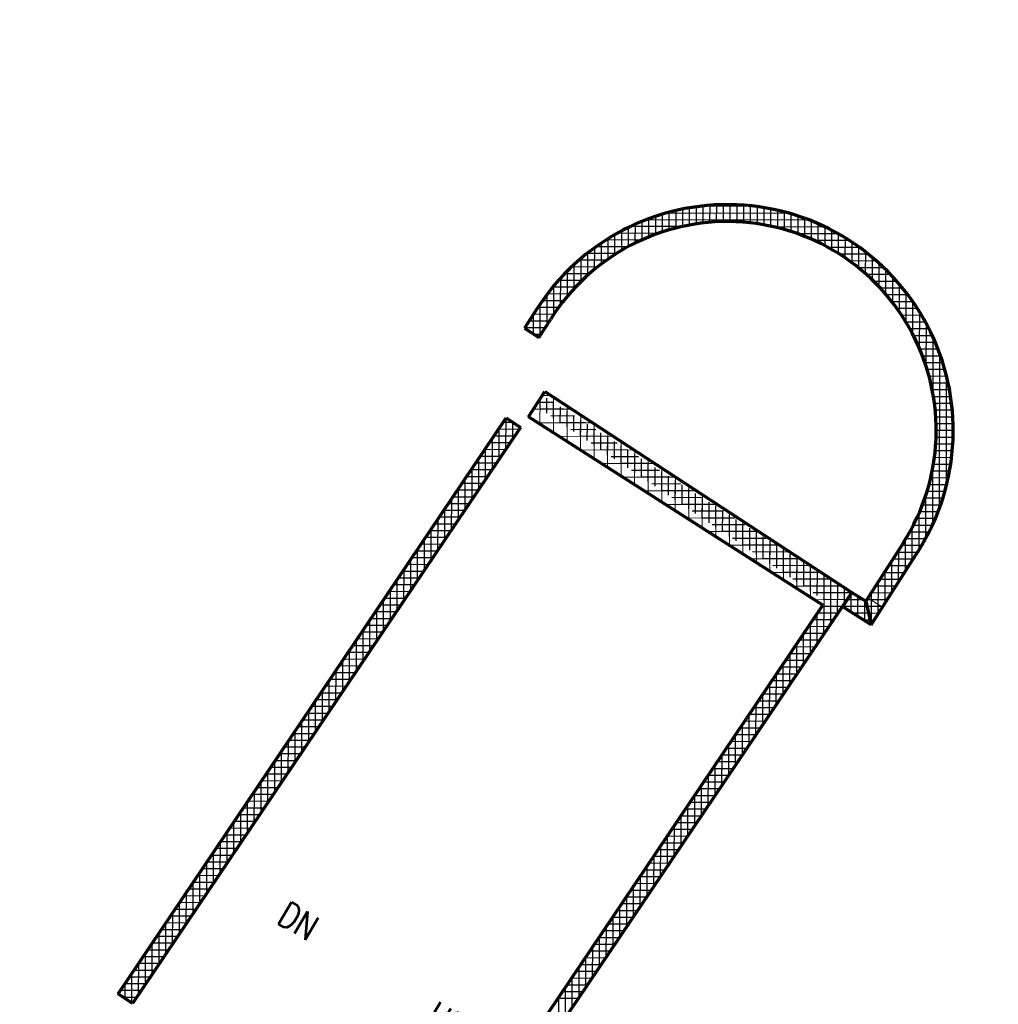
# Model space of a CAD drawing. Header units: millimetres. Extents: x 98667 to 994031, y -2704 to 533009.
# Tile 199 of 256: x 614478 to 625942, y 384505 to 396042. Entities that reach past the tile are written whole.
import ezdxf

# ---------------------------------------------------------------- set-up
doc = ezdxf.new("R2010")
doc.units = ezdxf.units.MM
for name, pattern in [('AP03000E0$0$HIDDEN', [9.525, 6.35, -3.175]), ('AP03000E0$0$HIDDENX2', [19.05, 12.7, -6.35]), ('sp00000g0$0$CENTER', [50.8, 31.75, -6.35, 6.35, -6.35])]:
    doc.linetypes.add(name, pattern=pattern)
for name, color, linetype, lineweight in [('A-ANNO-TARG', 4, 'Continuous', 30), ('A-GLAZ-PRHT-2', 1, 'Continuous', 15), ('A-WALL-FULL', 6, 'Continuous', 70), ('A-WALL-PATT', 5, 'Continuous', 15), ('AP03000E0$0$A-FLOR-EDGE', 1, 'AP03000E0$0$HIDDENX2', 15), ('AP03000E0$0$A-WALL-FNSH', 1, 'Continuous', 15)]:
    doc.layers.add(name, color=color, linetype=linetype, lineweight=lineweight)
doc.layers.add('A-WALL-PATT-50', color=5, linetype='Continuous')
doc.layers.add('sp00000g0$0$S-GRID', color=1, linetype='sp00000g0$0$CENTER')
doc.layers.add('AP03000E0$0$A-Slab Edge Guide', color=55, linetype='Continuous', lineweight=15, plot=False)
doc.styles.add('SOM-TEXT', font='SIMPLEX.shx', dxfattribs={"width": 0.8})

msp = doc.modelspace()

# ---------------------------------------------------------------- linework, layer by layer
at = {"layer": 'A-GLAZ-PRHT-2', "color": 251}
msp.add_line((624416, 389265), (624585, 389157), dxfattribs=at)
at = {"layer": 'A-WALL-FULL', "color": 251}
for p, q in [((620534, 392647), (620392, 392426)), ((620560, 392319), (620700, 392534)), ((620392, 392426), (620560, 392319)), ((620438, 391387), (620630, 391687)), ((620630, 391687), (624228, 389332)), ((615633, 384626), (620179, 391375)), ((620179, 391375), (620344, 391264)), ((623887, 389182), (620438, 391387)), ((620344, 391264), (615798, 384514)), ((624834, 389918), (624392, 389227)), ((624453, 388951), (625003, 389813)), ((624228, 389332), (620369, 383604)), ((624120, 389164), (624228, 389332)), ((624228, 389332), (624392, 389227)), ((620092, 383550), (623887, 389182)), ((624453, 388951), (624120, 389164)), ((624392, 389227), (624453, 388951)), ((624392, 389227), (624453, 388951)), ((615798, 384514), (615633, 384626))]:
    msp.add_line(p, q, dxfattribs=at)
for centre, radius, start, end in [((622768, 391229), 2646, 327.5886, 147.608), ((622769, 391230), 2446, 327.5672, 147.7735)]:
    msp.add_arc(centre, radius, start, end, dxfattribs=at)
at = {"layer": 'A-WALL-PATT', "color": 251, "linetype": 'Continuous'}
for p, q in [((622485, 393660), (622485, 393860)), ((622643, 393673), (622644, 393872)), ((622802, 393676), (622803, 393875)), ((622961, 393669), (622962, 393868)), ((622008, 393555), (622009, 393764)), ((622167, 393601), (622168, 393806)), ((622326, 393636), (622326, 393838)), ((623113, 393853), (622438, 393855)), ((623120, 393651), (623120, 393852)), ((623278, 393623), (623279, 393825)), ((623437, 393583), (623438, 393789)), ((621690, 393425), (621691, 393646)), ((623735, 393692), (621815, 393697)), ((621849, 393497), (621850, 393711)), ((623596, 393532), (623596, 393742)), ((623754, 393469), (623755, 393684)), ((621960, 393538), (621479, 393540)), ((621531, 393340), (621532, 393569)), ((624070, 393533), (623591, 393534)), ((623913, 393392), (623913, 393615)), ((624071, 393301), (624072, 393532)), ((621372, 393238), (621373, 393477)), ((624230, 393192), (624230, 393435)), ((621213, 393118), (621214, 393370)), ((621603, 393381), (621229, 393382)), ((624319, 393373), (623947, 393374)), ((624388, 393064), (624389, 393321)), ((621350, 393223), (621029, 393223)), ((621054, 392974), (621055, 393245)), ((624518, 393214), (624199, 393215)), ((624546, 392911), (624547, 393188)), ((621151, 393064), (620863, 393065)), ((620895, 392802), (620896, 393099)), ((624684, 393055), (624398, 393055)), ((624705, 392726), (624705, 393031)), ((620987, 392906), (620722, 392907)), ((620735, 392590), (620736, 392924)), ((624824, 392895), (624560, 392896)), ((624863, 392495), (624864, 392845)), ((620576, 392343), (620577, 392712)), ((620851, 392748), (620602, 392748)), ((624943, 392736), (624696, 392737)), ((620735, 392589), (620497, 392590)), ((625021, 392187), (625022, 392616)), ((625045, 392577), (624811, 392578)), ((620633, 392431), (620395, 392431)), ((620417, 392410), (620418, 392466)), ((625132, 392418), (624907, 392419)), ((625205, 392259), (624988, 392260)), ((625178, 391657), (625180, 392318)), ((625267, 392100), (625055, 392101)), ((625316, 391942), (625110, 391942)), ((625356, 391783), (625152, 391783)), ((625334, 390582), (625337, 391862)), ((620573, 391301), (620574, 391596)), ((620707, 391637), (620599, 391637)), ((620732, 391200), (620733, 391620)), ((625384, 391624), (625183, 391624)), ((620950, 391477), (620502, 391479)), ((620890, 391098), (620891, 391516)), ((625404, 391465), (625204, 391466)), ((620260, 391321), (620143, 391321)), ((620255, 391132), (620256, 391323)), ((621049, 390997), (621050, 391412)), ((620096, 390895), (620097, 391253)), ((621194, 391318), (620544, 391320)), ((621207, 390896), (621208, 391309)), ((625413, 391306), (625214, 391307)), ((620275, 391162), (620036, 391162)), ((621437, 391159), (620793, 391160)), ((621366, 390794), (621367, 391205)), ((621524, 390693), (621525, 391101)), ((625413, 391148), (625214, 391148)), ((620169, 391003), (619929, 391004)), ((619936, 390658), (619937, 391016)), ((621681, 390999), (621043, 391001)), ((621682, 390592), (621684, 390997)), ((625403, 390989), (625204, 390989)), ((621841, 390490), (621842, 390894)), ((619777, 390422), (619778, 390779)), ((620062, 390845), (619823, 390845)), ((621924, 390840), (621292, 390841)), ((621999, 390389), (622001, 390790)), ((625174, 390127), (625176, 390789)), ((625384, 390830), (625183, 390831)), ((619955, 390686), (619716, 390687)), ((622168, 390680), (621541, 390682)), ((622158, 390288), (622159, 390686)), ((625355, 390671), (625151, 390672)), ((619849, 390528), (619609, 390529)), ((619618, 390185), (619619, 390543)), ((622412, 390521), (621790, 390523)), ((622316, 390186), (622317, 390582)), ((625315, 390513), (625108, 390513)), ((622475, 390085), (622476, 390479)), ((619458, 389948), (619459, 390306)), ((619742, 390369), (619502, 390370)), ((622655, 390361), (622040, 390363)), ((622633, 389984), (622634, 390375)), ((625265, 390354), (625054, 390355)), ((619635, 390211), (619396, 390212)), ((622899, 390202), (622289, 390204)), ((622792, 389882), (622793, 390271)), ((622950, 389781), (622951, 390168)), ((625204, 390196), (624986, 390196)), ((625014, 389831), (625015, 390261)), ((619528, 390053), (619289, 390053)), ((619299, 389712), (619300, 390069)), ((623109, 389679), (623110, 390064)), ((623142, 390043), (622538, 390044)), ((623267, 389578), (623268, 389960)), ((624855, 389580), (624856, 389953)), ((625130, 390037), (624905, 390038)), ((619139, 389475), (619140, 389833)), ((619422, 389894), (619182, 389895)), ((623386, 389883), (622788, 389885)), ((623426, 389477), (623427, 389856)), ((625043, 389879), (624809, 389879)), ((619315, 389736), (619075, 389736)), ((623629, 389724), (623037, 389725)), ((623584, 389375), (623585, 389753)), ((624944, 389720), (624708, 389721)), ((618980, 389238), (618981, 389596)), ((623743, 389274), (623744, 389649)), ((624695, 389331), (624696, 389703)), ((619208, 389577), (618969, 389578)), ((623873, 389564), (623286, 389566)), ((623900, 388845), (623902, 389545)), ((624843, 389562), (624607, 389562)), ((618821, 389001), (618822, 389360)), ((619102, 389419), (618862, 389419)), ((624117, 389405), (623536, 389406)), ((624060, 389081), (624061, 389442)), ((624742, 389403), (624505, 389404)), ((624536, 389081), (624537, 389453)), ((618995, 389260), (618755, 389261)), ((624170, 389246), (623785, 389247)), ((624363, 389245), (624173, 389246)), ((624218, 389101), (624219, 389317)), ((624219, 389318), (624219, 389338)), ((624640, 389245), (624404, 389245)), ((624377, 389000), (624377, 389236)), ((618888, 389102), (618648, 389102)), ((618661, 388765), (618662, 389123)), ((624064, 389088), (623824, 389088)), ((624423, 389087), (624240, 389087)), ((624539, 389086), (624423, 389087)), ((618781, 388943), (618542, 388944)), ((623957, 388929), (623717, 388930)), ((623741, 388608), (623742, 388967)), ((618675, 388785), (618435, 388786)), ((618502, 388528), (618503, 388886)), ((623581, 388372), (623582, 388730)), ((623850, 388771), (623610, 388771)), ((618568, 388626), (618328, 388627)), ((618342, 388291), (618343, 388650)), ((623743, 388612), (623503, 388613)), ((618461, 388468), (618221, 388469)), ((623637, 388454), (623396, 388454)), ((623422, 388135), (623423, 388494)), ((618183, 388055), (618184, 388413)), ((618355, 388310), (618115, 388310)), ((623263, 387898), (623264, 388257)), ((623530, 388295), (623290, 388296)), ((618248, 388151), (618008, 388152)), ((618024, 387818), (618025, 388177)), ((623423, 388137), (623183, 388137)), ((618141, 387993), (617901, 387993)), ((623316, 387978), (623076, 387979)), ((623103, 387662), (623104, 388021)), ((617864, 387581), (617865, 387940)), ((618034, 387834), (617794, 387835)), ((622944, 387425), (622945, 387784)), ((623210, 387820), (622969, 387821)), ((617928, 387676), (617688, 387676)), ((617705, 387345), (617706, 387703)), ((623103, 387661), (622863, 387662)), ((617821, 387517), (617581, 387518)), ((622784, 387189), (622785, 387547)), ((617545, 387108), (617546, 387467)), ((622996, 387503), (622756, 387504)), ((617714, 387359), (617474, 387359)), ((622625, 386952), (622626, 387311)), ((622889, 387345), (622649, 387345)), ((617608, 387200), (617367, 387201)), ((617386, 386871), (617387, 387230)), ((622783, 387186), (622542, 387187)), ((622466, 386716), (622467, 387074)), ((617227, 386635), (617228, 386993)), ((617501, 387042), (617261, 387043)), ((622676, 387028), (622435, 387028)), ((617394, 386883), (617154, 386884)), ((622306, 386479), (622307, 386838)), ((622569, 386869), (622329, 386870)), ((617287, 386725), (617047, 386726)), ((617067, 386398), (617068, 386757)), ((622462, 386711), (622222, 386711)), ((622147, 386242), (622148, 386601)), ((616908, 386161), (616909, 386520)), ((617181, 386566), (616940, 386567)), ((622355, 386552), (622115, 386553)), ((617074, 386408), (616834, 386409)), ((621987, 386006), (621988, 386365)), ((622249, 386394), (622008, 386394)), ((616967, 386250), (616727, 386250)), ((616748, 385925), (616749, 386284)), ((622142, 386235), (621902, 386236)), ((616589, 385688), (616590, 386047)), ((616861, 386091), (616620, 386092)), ((622035, 386077), (621795, 386078)), ((621828, 385769), (621829, 386128)), ((616754, 385933), (616513, 385933)), ((621928, 385918), (621688, 385919)), ((616430, 385451), (616431, 385810)), ((621669, 385533), (621670, 385892)), ((616647, 385774), (616407, 385775)), ((621822, 385760), (621581, 385761)), ((616270, 385214), (616271, 385574)), ((616540, 385616), (616300, 385616)), ((621715, 385601), (621475, 385602)), ((621509, 385296), (621510, 385655)), ((616434, 385457), (616193, 385458)), ((621608, 385443), (621368, 385444)), ((616111, 384978), (616112, 385337)), ((621350, 385060), (621351, 385418)), ((616327, 385299), (616086, 385300)), ((621501, 385285), (621261, 385285)), ((615951, 384741), (615952, 385101)), ((616220, 385140), (615980, 385141)), ((621395, 385126), (621154, 385127)), ((621190, 384823), (621191, 385182)), ((616114, 384982), (615873, 384983)), ((615792, 384518), (615793, 384864)), ((621031, 384586), (621032, 384945)), ((621288, 384968), (621047, 384968)), ((616007, 384823), (615766, 384824)), ((621181, 384809), (620941, 384810)), ((615900, 384665), (615659, 384666)), ((621074, 384651), (620834, 384651)), ((620872, 384350), (620872, 384709)), ((615633, 384626), (615633, 384627))]:
    msp.add_line(p, q, dxfattribs=at)
at = {"layer": 'A-WALL-PATT-50', "color": 251, "linetype": 'Continuous'}
for p, q in [((622485, 393660), (622485, 393860)), ((622564, 393668), (622565, 393867)), ((622643, 393673), (622644, 393872)), ((622723, 393676), (622723, 393875)), ((622802, 393676), (622803, 393875)), ((622882, 393674), (622882, 393873)), ((622961, 393669), (622962, 393868)), ((623040, 393661), (623041, 393861)), ((622008, 393555), (622009, 393764)), ((623499, 393772), (622051, 393776)), ((622088, 393579), (622088, 393786)), ((622167, 393601), (622168, 393806)), ((622246, 393620), (622247, 393823)), ((622326, 393636), (622326, 393838)), ((622405, 393649), (622406, 393850)), ((623113, 393853), (622438, 393855)), ((623120, 393651), (623120, 393852)), ((623199, 393638), (623200, 393840)), ((623278, 393623), (623279, 393825)), ((623358, 393604), (623358, 393809)), ((623437, 393583), (623438, 393789)), ((623516, 393559), (623517, 393767)), ((621690, 393425), (621691, 393646)), ((621770, 393463), (621770, 393680)), ((623735, 393692), (621815, 393697)), ((621849, 393497), (621850, 393711)), ((621929, 393527), (621929, 393739)), ((623596, 393532), (623596, 393742)), ((623675, 393502), (623675, 393715)), ((623754, 393469), (623755, 393684)), ((623833, 393433), (623834, 393651)), ((621452, 393291), (621452, 393525)), ((621960, 393538), (621479, 393540)), ((621531, 393340), (621532, 393569)), ((621611, 393385), (621611, 393609)), ((622234, 393617), (621632, 393619)), ((623918, 393612), (623317, 393614)), ((624070, 393533), (623591, 393534)), ((623913, 393392), (623913, 393615)), ((623992, 393349), (623993, 393575)), ((624071, 393301), (624072, 393532)), ((621293, 393180), (621293, 393426)), ((621763, 393460), (621346, 393461)), ((621372, 393238), (621373, 393477)), ((624202, 393453), (623788, 393454)), ((624150, 393249), (624151, 393485)), ((624230, 393192), (624230, 393435)), ((621468, 393302), (621124, 393303)), ((621134, 393049), (621134, 393310)), ((621213, 393118), (621214, 393370)), ((621603, 393381), (621229, 393382)), ((624319, 393373), (623947, 393374)), ((624424, 393293), (624082, 393294)), ((624309, 393131), (624310, 393380)), ((624388, 393064), (624389, 393321)), ((620974, 392892), (620975, 393175)), ((621350, 393223), (621029, 393223)), ((621054, 392974), (621055, 393245)), ((624518, 393214), (624199, 393215)), ((624467, 392991), (624468, 393257)), ((624546, 392911), (624547, 393188)), ((621151, 393064), (620863, 393065)), ((620895, 392802), (620896, 393099)), ((621245, 393143), (620942, 393144)), ((624605, 393134), (624304, 393135)), ((624684, 393055), (624398, 393055)), ((624626, 392823), (624626, 393113)), ((621065, 392985), (620790, 392986)), ((620815, 392702), (620816, 393015)), ((624756, 392975), (624483, 392976)), ((624705, 392726), (624705, 393031)), ((624784, 392618), (624785, 392942)), ((620656, 392466), (620657, 392824)), ((620916, 392827), (620660, 392828)), ((620987, 392906), (620722, 392907)), ((620735, 392590), (620736, 392924)), ((624824, 392895), (624560, 392896)), ((624863, 392495), (624864, 392845)), ((620576, 392343), (620577, 392712)), ((620851, 392748), (620602, 392748)), ((624886, 392816), (624631, 392817)), ((624943, 392736), (624696, 392737)), ((624942, 392354), (624943, 392737)), ((620497, 392359), (620497, 392590)), ((620735, 392589), (620497, 392590)), ((620790, 392668), (620548, 392669)), ((624996, 392657), (624756, 392658)), ((625021, 392187), (625022, 392616)), ((620684, 392510), (620446, 392511)), ((625045, 392577), (624811, 392578)), ((625090, 392498), (624861, 392498)), ((625099, 391975), (625101, 392478)), ((620633, 392431), (620395, 392431)), ((620417, 392410), (620418, 392466)), ((625132, 392418), (624907, 392419)), ((620582, 392352), (620508, 392352)), ((625170, 392339), (624949, 392339)), ((625205, 392259), (624988, 392260)), ((625178, 391657), (625180, 392318)), ((625237, 392180), (625023, 392181)), ((625267, 392100), (625055, 392101)), ((625293, 392021), (625084, 392022)), ((625254, 390322), (625259, 392123)), ((625316, 391942), (625110, 391942)), ((625337, 391862), (625132, 391863)), ((625356, 391783), (625152, 391783)), ((625334, 390582), (625337, 391862)), ((625371, 391703), (625169, 391704)), ((620729, 391557), (620547, 391558)), ((620574, 391483), (620574, 391600)), ((620604, 391637), (620598, 391637)), ((620653, 391430), (620653, 391606)), ((620732, 391377), (620733, 391555)), ((625384, 391624), (625183, 391624)), ((620853, 391478), (620581, 391478)), ((620811, 391323), (620812, 391504)), ((620891, 391270), (620891, 391453)), ((625395, 391544), (625195, 391545)), ((625404, 391465), (625204, 391466)), ((620260, 391321), (620143, 391321)), ((620175, 391013), (620176, 391371)), ((620255, 391132), (620256, 391323)), ((620978, 391398), (620699, 391399)), ((620970, 391216), (620970, 391403)), ((621049, 391163), (621050, 391352)), ((625409, 391386), (625211, 391386)), ((620329, 391241), (620089, 391242)), ((620096, 390895), (620097, 391253)), ((620335, 391250), (620335, 391270)), ((621103, 391318), (620818, 391319)), ((621227, 391238), (620936, 391239)), ((621128, 391110), (621129, 391301)), ((621207, 391056), (621208, 391251)), ((625413, 391306), (625214, 391307)), ((625414, 391227), (625216, 391227)), ((620016, 390777), (620017, 391134)), ((620275, 391162), (620036, 391162)), ((621352, 391159), (621054, 391160)), ((621287, 391003), (621287, 391200)), ((621366, 390949), (621367, 391149)), ((621445, 390896), (621446, 391099)), ((625413, 391148), (625214, 391148)), ((620169, 391003), (619929, 391004)), ((619936, 390658), (619937, 391016)), ((620222, 391083), (619983, 391083)), ((621477, 391079), (621172, 391080)), ((621601, 390999), (621291, 391000)), ((621524, 390843), (621525, 391048)), ((621604, 390789), (621604, 390997)), ((625403, 390989), (625204, 390989)), ((625409, 391068), (625210, 391069)), ((619857, 390540), (619858, 390898)), ((620115, 390924), (619876, 390925)), ((621726, 390920), (621409, 390920)), ((621683, 390736), (621683, 390947)), ((621762, 390682), (621763, 390896)), ((625395, 390909), (625195, 390910)), ((620009, 390766), (619769, 390766)), ((619777, 390422), (619778, 390779)), ((620062, 390845), (619823, 390845)), ((621850, 390840), (621527, 390841)), ((621975, 390760), (621645, 390761)), ((621841, 390629), (621842, 390845)), ((621921, 390576), (621921, 390795)), ((622000, 390522), (622000, 390744)), ((625370, 390751), (625168, 390751)), ((625174, 390127), (625176, 390789)), ((625384, 390830), (625183, 390831)), ((619697, 390303), (619698, 390661)), ((619955, 390686), (619716, 390687)), ((622100, 390680), (621764, 390681)), ((622079, 390469), (622080, 390693)), ((622158, 390415), (622159, 390643)), ((625355, 390671), (625151, 390672)), ((619849, 390528), (619609, 390529)), ((619618, 390185), (619619, 390543)), ((619902, 390607), (619662, 390608)), ((622224, 390601), (621882, 390602)), ((622349, 390521), (622000, 390522)), ((622237, 390362), (622238, 390592)), ((622317, 390309), (622317, 390541)), ((625315, 390513), (625108, 390513)), ((625336, 390592), (625131, 390593)), ((619538, 390067), (619539, 390424)), ((619795, 390449), (619556, 390449)), ((622474, 390441), (622118, 390442)), ((622396, 390255), (622397, 390491)), ((622475, 390202), (622476, 390440)), ((625292, 390434), (625083, 390434)), ((625094, 389968), (625095, 390472)), ((619689, 390290), (619449, 390291)), ((619458, 389948), (619459, 390306)), ((619742, 390369), (619502, 390370)), ((622598, 390362), (622237, 390363)), ((622723, 390282), (622355, 390283)), ((622554, 390148), (622555, 390389)), ((622634, 390095), (622634, 390339)), ((622713, 390042), (622714, 390288)), ((625265, 390354), (625054, 390355)), ((619378, 389830), (619379, 390188)), ((619635, 390211), (619396, 390212)), ((622848, 390202), (622473, 390203)), ((622792, 389988), (622793, 390237)), ((622871, 389935), (622872, 390187)), ((625204, 390196), (624986, 390196)), ((625014, 389831), (625015, 390261)), ((625236, 390275), (625022, 390276)), ((619528, 390053), (619289, 390053)), ((619299, 389712), (619300, 390069)), ((619582, 390132), (619342, 390132)), ((622972, 390122), (622591, 390123)), ((622951, 389881), (622951, 390136)), ((623030, 389828), (623030, 390085)), ((624934, 389705), (624935, 390093)), ((625169, 390116), (624948, 390117)), ((619219, 389593), (619220, 389951)), ((619475, 389973), (619235, 389974)), ((623097, 390043), (622710, 390044)), ((623221, 389963), (622828, 389964)), ((623109, 389775), (623110, 390034)), ((623188, 389721), (623189, 389984)), ((624855, 389580), (624856, 389953)), ((625089, 389958), (624859, 389958)), ((625130, 390037), (624905, 390038)), ((619139, 389475), (619140, 389833)), ((619422, 389894), (619182, 389895)), ((623346, 389883), (622946, 389884)), ((623267, 389668), (623268, 389933)), ((623347, 389614), (623347, 389882)), ((623426, 389561), (623427, 389832)), ((624775, 389456), (624776, 389827)), ((625043, 389879), (624809, 389879)), ((619060, 389356), (619061, 389715)), ((619315, 389736), (619075, 389736)), ((619368, 389815), (619129, 389816)), ((623471, 389804), (623064, 389805)), ((623595, 389724), (623183, 389725)), ((623505, 389508), (623506, 389781)), ((623584, 389454), (623585, 389730)), ((624944, 389720), (624708, 389721)), ((624994, 389799), (624759, 389800)), ((618980, 389238), (618981, 389596)), ((619262, 389656), (619022, 389657)), ((623720, 389644), (623301, 389645)), ((623664, 389401), (623664, 389680)), ((623743, 389347), (623744, 389629)), ((624893, 389641), (624657, 389642)), ((624695, 389331), (624696, 389703)), ((618900, 389120), (618901, 389478)), ((619155, 389498), (618915, 389499)), ((619208, 389577), (618969, 389578)), ((623845, 389564), (623419, 389566)), ((623969, 389485), (623537, 389486)), ((623822, 389294), (623823, 389578)), ((623901, 389241), (623902, 389528)), ((623980, 388963), (623981, 389477)), ((624792, 389482), (624556, 389483)), ((624843, 389562), (624607, 389562)), ((624616, 389206), (624617, 389578)), ((618821, 389001), (618822, 389360)), ((619102, 389419), (618862, 389419)), ((624094, 389405), (623656, 389406)), ((624060, 389082), (624061, 389426)), ((624139, 389200), (624140, 389376)), ((624742, 389403), (624505, 389404)), ((624536, 389081), (624537, 389453)), ((618995, 389260), (618755, 389261)), ((619048, 389339), (618808, 389340)), ((624219, 389325), (623774, 389326)), ((624170, 389246), (623892, 389247)), ((624363, 389245), (624173, 389246)), ((624218, 389101), (624219, 389317)), ((624219, 389318), (624219, 389325)), ((624239, 389325), (624224, 389325)), ((624298, 389050), (624298, 389287)), ((624640, 389245), (624404, 389245)), ((624691, 389324), (624455, 389325)), ((624456, 388956), (624457, 389329)), ((618942, 389181), (618702, 389182)), ((618741, 388883), (618742, 389241)), ((624117, 389167), (623876, 389167)), ((623900, 388845), (623901, 389204)), ((624406, 389166), (624122, 389167)), ((624139, 389151), (624139, 389193)), ((624377, 389000), (624377, 389236)), ((624590, 389165), (624406, 389166)), ((618835, 389023), (618595, 389023)), ((618888, 389102), (618648, 389102)), ((618661, 388765), (618662, 389123)), ((623820, 388727), (623821, 389086)), ((624064, 389088), (623823, 389088)), ((624423, 389087), (624240, 389087)), ((624539, 389086), (624423, 389087)), ((618781, 388943), (618542, 388944)), ((618581, 388646), (618582, 389005)), ((623957, 388929), (623716, 388930)), ((623741, 388608), (623742, 388968)), ((624010, 389008), (623770, 389009)), ((624441, 389007), (624365, 389007)), ((624489, 389007), (624441, 389007)), ((618675, 388785), (618435, 388786)), ((618728, 388864), (618488, 388865)), ((618502, 388528), (618503, 388886)), ((623661, 388490), (623662, 388849)), ((623903, 388850), (623663, 388851)), ((618621, 388706), (618381, 388706)), ((618422, 388410), (618423, 388768)), ((623797, 388691), (623556, 388692)), ((623581, 388372), (623582, 388731)), ((623850, 388771), (623609, 388771)), ((618568, 388626), (618328, 388627)), ((618342, 388291), (618343, 388650)), ((623502, 388253), (623503, 388613)), ((623743, 388612), (623503, 388613)), ((618461, 388468), (618221, 388469)), ((618263, 388173), (618264, 388531)), ((618515, 388547), (618275, 388548)), ((623637, 388454), (623396, 388454)), ((623422, 388135), (623423, 388494)), ((623690, 388533), (623449, 388534)), ((618408, 388389), (618168, 388389)), ((618183, 388055), (618184, 388413)), ((623342, 388017), (623343, 388376)), ((623583, 388374), (623343, 388375)), ((618301, 388230), (618061, 388231)), ((618103, 387936), (618104, 388295)), ((618355, 388310), (618115, 388310)), ((623476, 388216), (623236, 388217)), ((623263, 387899), (623264, 388258)), ((623530, 388295), (623289, 388296)), ((618248, 388151), (618008, 388152)), ((618024, 387818), (618025, 388177)), ((623423, 388137), (623182, 388137)), ((623183, 387780), (623184, 388139)), ((618141, 387993), (617901, 387993)), ((617944, 387700), (617945, 388058)), ((618194, 388072), (617954, 388072)), ((623316, 387978), (623076, 387979)), ((623103, 387662), (623104, 388021)), ((623370, 388058), (623129, 388058)), ((618088, 387913), (617848, 387914)), ((617864, 387581), (617865, 387940)), ((623263, 387899), (623022, 387900)), ((623023, 387544), (623024, 387903)), ((617981, 387755), (617741, 387756)), ((617784, 387463), (617785, 387822)), ((618034, 387834), (617794, 387835)), ((622944, 387425), (622945, 387784)), ((623210, 387820), (622969, 387821)), ((617928, 387676), (617688, 387676)), ((617705, 387345), (617706, 387703)), ((623103, 387661), (622862, 387662)), ((622864, 387307), (622865, 387666)), ((623156, 387741), (622916, 387741)), ((617821, 387517), (617581, 387518)), ((617625, 387226), (617626, 387585)), ((617874, 387596), (617634, 387597)), ((622784, 387189), (622785, 387548)), ((623049, 387582), (622809, 387583)), ((617768, 387438), (617527, 387439)), ((617545, 387108), (617546, 387467)), ((622943, 387424), (622702, 387424)), ((622705, 387071), (622706, 387430)), ((622996, 387503), (622756, 387504)), ((617466, 386990), (617467, 387348)), ((617714, 387359), (617474, 387359)), ((622625, 386952), (622626, 387311)), ((622889, 387345), (622649, 387345)), ((617608, 387200), (617367, 387201)), ((617386, 386871), (617387, 387230)), ((617661, 387280), (617421, 387280)), ((622782, 387186), (622542, 387187)), ((622545, 386834), (622546, 387193)), ((622836, 387265), (622595, 387266)), ((617306, 386753), (617307, 387112)), ((617554, 387121), (617314, 387122)), ((622466, 386716), (622467, 387075)), ((622729, 387107), (622489, 387107)), ((617447, 386963), (617207, 386963)), ((617227, 386635), (617228, 386993)), ((617501, 387042), (617261, 387043)), ((622622, 386948), (622382, 386949)), ((622386, 386597), (622387, 386956)), ((622676, 387028), (622435, 387028)), ((617147, 386516), (617148, 386875)), ((617394, 386883), (617154, 386884)), ((622306, 386479), (622307, 386838)), ((622569, 386869), (622329, 386870)), ((617287, 386725), (617047, 386726)), ((617067, 386398), (617068, 386757)), ((617341, 386804), (617100, 386805)), ((622462, 386711), (622222, 386711)), ((622226, 386361), (622227, 386720)), ((622516, 386790), (622275, 386791)), ((616987, 386280), (616988, 386639)), ((617234, 386646), (616994, 386646)), ((622147, 386242), (622148, 386601)), ((622409, 386631), (622168, 386632)), ((617127, 386487), (616887, 386488)), ((616908, 386161), (616909, 386520)), ((617181, 386566), (616940, 386567)), ((622067, 386124), (622068, 386483)), ((622355, 386552), (622115, 386553)), ((616828, 386043), (616829, 386402)), ((617074, 386408), (616834, 386409)), ((621987, 386006), (621988, 386365)), ((622249, 386394), (622008, 386394)), ((622302, 386473), (622062, 386474)), ((616967, 386250), (616727, 386250)), ((616748, 385925), (616749, 386284)), ((617021, 386329), (616780, 386329)), ((621908, 385888), (621909, 386246)), ((622195, 386315), (621955, 386315)), ((616669, 385806), (616670, 386165)), ((616914, 386170), (616673, 386171)), ((622089, 386156), (621848, 386157)), ((622142, 386235), (621902, 386236)), ((616589, 385688), (616590, 386047)), ((616861, 386091), (616620, 386092)), ((622035, 386077), (621795, 386078)), ((621828, 385769), (621829, 386128)), ((616509, 385569), (616510, 385929)), ((616754, 385933), (616513, 385933)), ((616807, 386012), (616567, 386013)), ((621928, 385918), (621688, 385919)), ((621982, 385998), (621742, 385998)), ((621748, 385651), (621749, 386010)), ((616430, 385451), (616431, 385810)), ((616700, 385853), (616460, 385854)), ((621875, 385839), (621635, 385840)), ((621669, 385533), (621670, 385891)), ((616350, 385333), (616351, 385692)), ((616594, 385695), (616353, 385696)), ((616647, 385774), (616407, 385775)), ((621768, 385681), (621528, 385681)), ((621822, 385760), (621581, 385761)), ((621589, 385414), (621590, 385773)), ((616270, 385214), (616271, 385574)), ((616540, 385616), (616300, 385616)), ((621715, 385601), (621475, 385602)), ((621509, 385296), (621510, 385655)), ((616190, 385096), (616191, 385455)), ((616434, 385457), (616193, 385458)), ((616487, 385537), (616246, 385537)), ((621608, 385443), (621368, 385444)), ((621661, 385522), (621421, 385523)), ((621429, 385178), (621430, 385536)), ((616111, 384978), (616112, 385337)), ((616380, 385378), (616140, 385379)), ((621555, 385364), (621315, 385364)), ((621350, 385060), (621351, 385418)), ((616031, 384859), (616032, 385219)), ((616274, 385220), (616033, 385220)), ((616327, 385299), (616086, 385300)), ((621448, 385205), (621208, 385206)), ((621501, 385285), (621261, 385285)), ((621270, 384941), (621271, 385300)), ((615951, 384741), (615952, 385101)), ((616220, 385140), (615980, 385141)), ((621395, 385126), (621154, 385127)), ((621190, 384823), (621191, 385181)), ((615872, 384623), (615873, 384982)), ((616114, 384982), (615873, 384983)), ((616167, 385061), (615926, 385062)), ((621341, 385047), (621101, 385048)), ((621111, 384705), (621112, 385063)), ((615792, 384518), (615793, 384864)), ((616060, 384903), (615819, 384903)), ((621234, 384888), (620994, 384889)), ((621031, 384586), (621032, 384945)), ((621288, 384968), (621048, 384968)), ((615713, 384572), (615713, 384746)), ((615953, 384744), (615713, 384745)), ((616007, 384823), (615766, 384824)), ((621181, 384809), (620941, 384810)), ((620951, 384468), (620952, 384826)), ((615900, 384665), (615659, 384666)), ((621074, 384651), (620834, 384651)), ((620872, 384350), (620872, 384708)), ((621128, 384730), (620888, 384731)), ((615633, 384626), (615633, 384627)), ((615847, 384586), (615692, 384586)), ((621021, 384572), (620781, 384572)), ((620792, 384231), (620793, 384590))]:
    msp.add_line(p, q, dxfattribs=at)
at = {"layer": 'AP03000E0$0$A-FLOR-EDGE', "color": 251, "linetype": 'AP03000E0$0$HIDDEN'}
msp.add_arc((459073, 495000), 179716, 311, 11.47253, dxfattribs=at)
at = {"layer": 'AP03000E0$0$A-Slab Edge Guide', "color": 251, "linetype": 'AP03000E0$0$HIDDEN'}
msp.add_arc((459073, 495000), 180466, 311, 11.42421, dxfattribs=at)
at = {"layer": 'AP03000E0$0$A-WALL-FNSH', "color": 251, "linetype": 'AP03000E0$0$HIDDEN'}
for radius, end in [(179861, 11.46315), (179866, 11.46283)]:
    msp.add_arc((459073, 495000), radius, 311, end, dxfattribs=at)
at = {"layer": 'sp00000g0$0$S-GRID', "color": 251}
msp.add_arc((459073, 495000), 180466, 310.99999, 11.42421, dxfattribs=at)

# ---------------------------------------------------------------- texts
at = {"layer": 'A-ANNO-TARG', "color": 251, "style": 'SOM-TEXT', "width": 0.8}
for s, p in [('DN', (617476, 385466, 0)), ('UP', (619218, 384292, 0))]:
    msp.add_text(s, height=300, rotation=329.3863, dxfattribs=at).set_placement(p)

doc.saveas('drawing.dxf')
